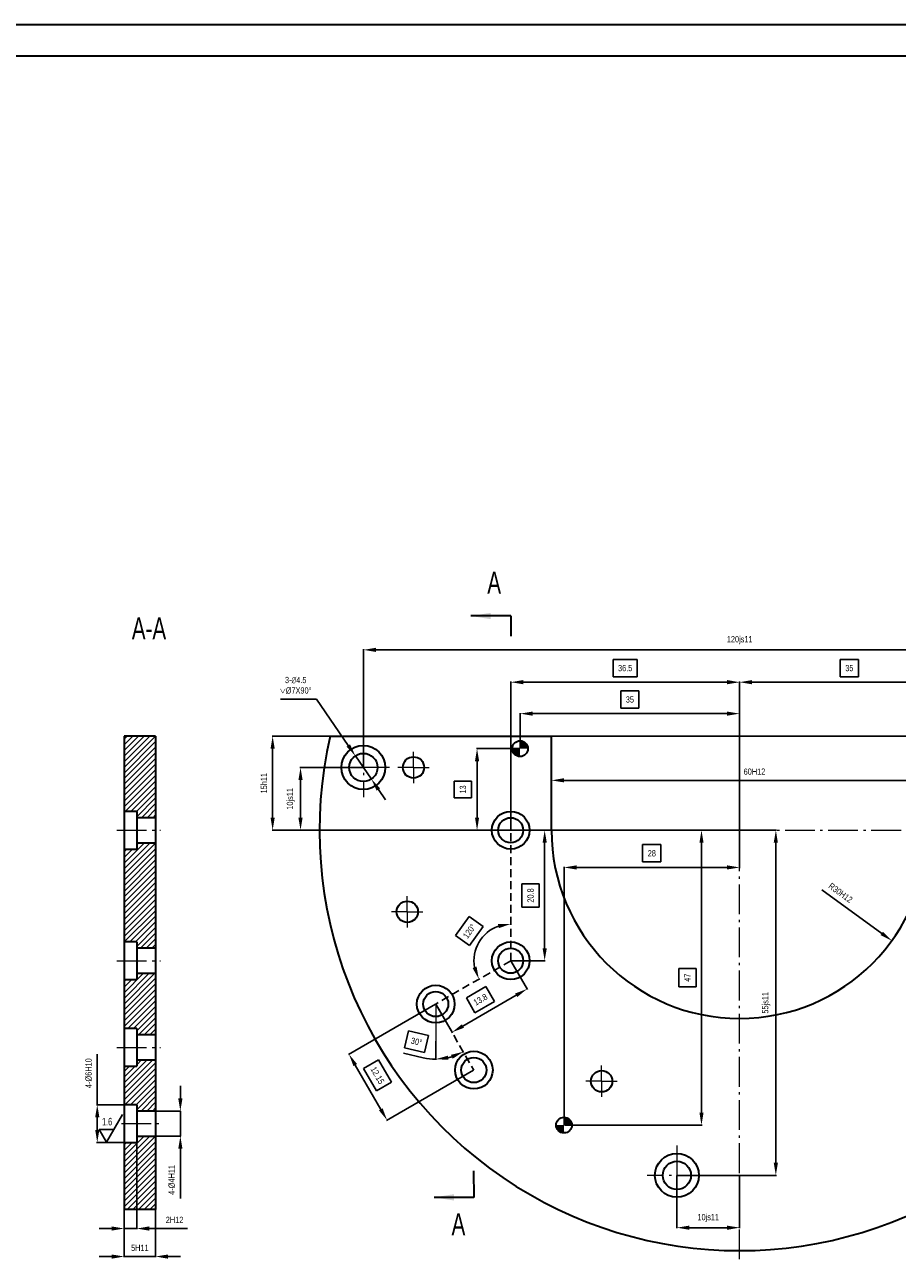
# Model space of a CAD drawing. Header units: millimetres. Extents: x -33921 to -29933, y -26486 to -26076.
# Tile 15 of 34: x -32759 to -32620, y -26276 to -26079. Entities that reach past the tile are written whole.
import ezdxf

# ---------------------------------------------------------------- set-up
doc = ezdxf.new("R2010")
doc.units = ezdxf.units.MM
doc.linetypes.add('GEN7A', pattern=[6.875, 4.75, -0.875, 0.375, -0.875])
doc.linetypes.add('HIDDEN', pattern=[1.905, 1.27, -0.635])
doc.layers.add('尺寸', color=7, linetype='Continuous')
doc.layers.add('尺寸线', color=5, linetype='Continuous', lineweight=15)
doc.styles.add('SLDTEXTSTYLE5', font='TXT', dxfattribs={"width": 0.7})
doc.dimstyles.new('1-1', dxfattribs={"dimtxt": 1, "dimasz": 2, "dimexe": 0.1, "dimexo": 0.05, "dimgap": 0.875, "dimtad": 1, "dimtoh": 1, "dimrnd": 1e-09, "dimzin": 12, "dimdsep": 46, "dimtxsty": 'SLDTEXTSTYLE5', "dimcen": 0.09, "dimclrd": 5, "dimclre": 5, "dimclrt": 5, "dimadec": 0, "dimazin": 3, "dimtfac": 1, "dimtmove": 0, "dimatfit": 3, "dimfxl": 1, "dimfrac": 2, "dimtolj": 1, "dimtzin": 12, "dimarcsym": 0})
doc.dimstyles.new('1-1 k', dxfattribs={"dimtxt": 1, "dimasz": 2, "dimexe": 0.1, "dimexo": 0.05, "dimgap": -0.875, "dimtad": 1, "dimrnd": 1e-09, "dimzin": 12, "dimdsep": 46, "dimtxsty": 'SLDTEXTSTYLE5', "dimcen": 0.09, "dimclrd": 5, "dimclre": 5, "dimclrt": 5, "dimadec": 0, "dimazin": 3, "dimtfac": 1, "dimtmove": 0, "dimatfit": 3, "dimfxl": 1, "dimfrac": 2, "dimtolj": 1, "dimtzin": 12, "dimarcsym": 0})
doc.dimstyles.new('1-1 v', dxfattribs={"dimtxt": 1, "dimasz": 2, "dimexe": 0.1, "dimexo": 0.05, "dimgap": 0.875, "dimtad": 1, "dimrnd": 1e-09, "dimzin": 12, "dimdsep": 46, "dimtxsty": 'SLDTEXTSTYLE5', "dimcen": 0.09, "dimclrd": 5, "dimclre": 5, "dimclrt": 5, "dimadec": 0, "dimazin": 3, "dimtfac": 1, "dimtmove": 0, "dimatfit": 3, "dimfxl": 1, "dimfrac": 2, "dimtolj": 1, "dimtzin": 12, "dimarcsym": 0})
pattern_1 = [(45, (-379.576, -579.204), (-0.449012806, 0.449012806), [])]

# ---------------------------------------------------------------- blocks, each defined once
blk = doc.blocks.new('*D540')
at = {"layer": 'Defpoints', "color": 0, "transparency": 16777216}
for p in [(-32743.53, -26267.63), (-32738.53, -26267.63), (-32738.53, -26275.15)]:
    blk.add_point(p, dxfattribs=at)
at = {"layer": '尺寸线', "color": 5, "lineweight": -2, "transparency": 16777216}
for p, q in [((-32743.53, -26267.68), (-32743.53, -26275.25)), ((-32738.53, -26267.68), (-32738.53, -26275.25)), ((-32745.53, -26275.15), (-32747.53, -26275.15)), ((-32743.53, -26275.15), (-32738.53, -26275.15)), ((-32736.53, -26275.15), (-32734.53, -26275.15))]:
    blk.add_line(p, q, dxfattribs=at)
at = {"layer": '尺寸线', "color": 5, "transparency": 16777216}
for points in [[(-32745.53, -26274.82), (-32745.53, -26275.49), (-32743.53, -26275.15)], [(-32736.53, -26274.82), (-32736.53, -26275.49), (-32738.53, -26275.15)]]:
    blk.add_solid(points, dxfattribs=at)
at = {"layer": '尺寸线', "color": 5, "transparency": 16777216, "insert": (-32741.03, -26273.78), "char_height": 1, "attachment_point": 5, "style": 'SLDTEXTSTYLE5'}
blk.add_mtext('\\A1;5H11', dxfattribs=at)
blk = doc.blocks.new('*D541')
at = {"layer": 'Defpoints', "color": 0, "transparency": 16777216}
for p in [(-32645.38, -26183.62), (-32681.88, -26207.21), (-32645.38, -26207.21)]:
    blk.add_point(p, dxfattribs=at)
at = {"layer": '尺寸线', "color": 5, "lineweight": -2, "transparency": 16777216}
for p, q in [((-32661.71, -26179.99), (-32665.56, -26179.99)), ((-32665.56, -26179.99), (-32665.56, -26182.74)), ((-32661.71, -26182.74), (-32661.71, -26179.99)), ((-32665.56, -26182.74), (-32661.71, -26182.74)), ((-32681.88, -26207.16), (-32681.88, -26183.52)), ((-32679.88, -26183.62), (-32647.38, -26183.62)), ((-32645.38, -26207.16), (-32645.38, -26183.52))]:
    blk.add_line(p, q, dxfattribs=at)
at = {"layer": '尺寸线', "color": 5, "transparency": 16777216}
for points in [[(-32679.88, -26183.28), (-32679.88, -26183.95), (-32681.88, -26183.62)], [(-32647.38, -26183.28), (-32647.38, -26183.95), (-32645.38, -26183.62)]]:
    blk.add_solid(points, dxfattribs=at)
at = {"layer": '尺寸线', "color": 5, "transparency": 16777216, "insert": (-32663.63, -26181.37), "char_height": 1, "attachment_point": 5, "style": 'SLDTEXTSTYLE5'}
blk.add_mtext('\\A1;36.5', dxfattribs=at)
blk = doc.blocks.new('*D542')
at = {"layer": 'Defpoints', "color": 0, "transparency": 16777216}
for p in [(-32681.88, -26207.21), (-32681.88, -26228.01), (-32676.47, -26228.01)]:
    blk.add_point(p, dxfattribs=at)
at = {"layer": '尺寸线', "color": 5, "lineweight": -2, "transparency": 16777216}
for p, q in [((-32681.83, -26207.21), (-32676.37, -26207.21)), ((-32676.47, -26209.21), (-32676.47, -26226.01)), ((-32677.34, -26215.74), (-32680.09, -26215.74)), ((-32680.09, -26215.74), (-32680.09, -26219.48)), ((-32677.34, -26219.48), (-32677.34, -26215.74)), ((-32680.09, -26219.48), (-32677.34, -26219.48)), ((-32681.83, -26228.01), (-32676.37, -26228.01))]:
    blk.add_line(p, q, dxfattribs=at)
at = {"layer": '尺寸线', "color": 5, "transparency": 16777216}
for points in [[(-32676.8, -26209.21), (-32676.13, -26209.21), (-32676.47, -26207.21)], [(-32676.8, -26226.01), (-32676.13, -26226.01), (-32676.47, -26228.01)]]:
    blk.add_solid(points, dxfattribs=at)
at = {"layer": '尺寸线', "color": 5, "transparency": 16777216, "insert": (-32678.72, -26217.61), "char_height": 1, "attachment_point": 5, "rotation": 90, "style": 'SLDTEXTSTYLE5'}
blk.add_mtext('\\A1;20.8', dxfattribs=at)
blk = doc.blocks.new('*D543')
at = {"layer": 'Defpoints', "color": 0, "transparency": 16777216}
for p in [(-32681.88, -26228.01), (-32679.28, -26232.51), (-32693.84, -26234.91)]:
    blk.add_point(p, dxfattribs=at)
at = {"layer": '尺寸线', "color": 5, "lineweight": -2, "transparency": 16777216}
for p, q in [((-32681.86, -26228.05), (-32679.23, -26232.6)), ((-32685.83, -26232.11), (-32688.96, -26233.92)), ((-32684.46, -26234.49), (-32685.83, -26232.11)), ((-32689.5, -26238.41), (-32681.02, -26233.51)), ((-32688.96, -26233.92), (-32687.59, -26236.3)), ((-32687.59, -26236.3), (-32684.46, -26234.49)), ((-32693.81, -26234.95), (-32691.19, -26239.5))]:
    blk.add_line(p, q, dxfattribs=at)
at = {"layer": '尺寸线', "color": 5, "transparency": 16777216}
for points in [[(-32681.18, -26233.23), (-32680.85, -26233.8), (-32679.28, -26232.51)], [(-32689.67, -26238.13), (-32689.34, -26238.7), (-32691.24, -26239.41)]]:
    blk.add_solid(points, dxfattribs=at)
at = {"layer": '尺寸线', "color": 5, "transparency": 16777216, "insert": (-32686.71, -26234.2), "char_height": 1, "attachment_point": 5, "rotation": 30, "style": 'SLDTEXTSTYLE5'}
blk.add_mtext('\\A1;13.8', dxfattribs=at)
blk = doc.blocks.new('*D544')
at = {"layer": 'Defpoints', "color": 0, "transparency": 16777216}
for p in [(-32681.88, -26207.21), (-32687.65, -26226.99), (-32681.88, -26228.01), (-32681.88, -26228.01), (-32693.84, -26234.91)]:
    blk.add_point(p, dxfattribs=at)
at = {"layer": '尺寸线', "color": 5, "lineweight": -2, "transparency": 16777216}
for p, q in [((-32688.5, -26220.97), (-32690.68, -26224)), ((-32686.27, -26222.57), (-32688.5, -26220.97)), ((-32688.44, -26225.6), (-32686.27, -26222.57)), ((-32690.68, -26224), (-32688.44, -26225.6))]:
    blk.add_line(p, q, dxfattribs=at)
blk.add_arc((-32681.88, -26228.01), 5.86, 109.6628, 190.3372, dxfattribs=at)
at = {"layer": '尺寸线', "color": 5, "transparency": 16777216}
for points in [[(-32683.91, -26222.17), (-32683.8, -26222.82), (-32681.88, -26222.15)], [(-32687.33, -26228.95), (-32687.96, -26229.18), (-32686.96, -26230.94)]]:
    blk.add_solid(points, dxfattribs=at)
at = {"layer": '尺寸线', "color": 5, "transparency": 16777216, "insert": (-32688.47, -26223.29), "char_height": 1, "attachment_point": 5, "rotation": 54.3489, "style": 'SLDTEXTSTYLE5'}
blk.add_mtext('\\A1;120°', dxfattribs=at)
blk = doc.blocks.new('*D545')
at = {"layer": 'Defpoints', "color": 0, "transparency": 16777216}
for p in [(-32693.84, -26234.91), (-32693.84, -26234.91), (-32693.84, -26240.79), (-32690.83, -26243.17), (-32687.76, -26245.43)]:
    blk.add_point(p, dxfattribs=at)
at = {"layer": '尺寸线', "color": 5, "lineweight": -2, "transparency": 16777216}
for p, q in [((-32698.19, -26239.2), (-32698.81, -26241.88)), ((-32695, -26239.94), (-32698.19, -26239.2)), ((-32695.63, -26242.62), (-32695, -26239.94)), ((-32698.81, -26241.88), (-32695.63, -26242.62)), ((-32693.84, -26240.84), (-32693.84, -26243.8)), ((-32695.82, -26243.47), (-32699, -26242.73))]:
    blk.add_line(p, q, dxfattribs=at)
for start, end in [(256.9301, 270), (283.0699, 286.9301)]:
    blk.add_arc((-32693.84, -26234.91), 8.79, start, end, dxfattribs=at)
at = {"layer": '尺寸线', "color": 5, "transparency": 16777216}
for points in [[(-32691.41, -26243.01), (-32691.14, -26243.62), (-32689.44, -26242.52)], [(-32691.81, -26243.8), (-32691.89, -26243.14), (-32693.84, -26243.7)]]:
    blk.add_solid(points, dxfattribs=at)
at = {"layer": '尺寸线', "color": 5, "transparency": 16777216, "insert": (-32696.91, -26240.91), "char_height": 1, "attachment_point": 5, "rotation": 346.9301, "style": 'SLDTEXTSTYLE5'}
blk.add_mtext('\\A1;30°', dxfattribs=at)
blk = doc.blocks.new('*D546')
at = {"layer": 'Defpoints', "color": 0, "transparency": 16777216}
for p in [(-32693.84, -26234.91), (-32687.76, -26245.43), (-32701.6, -26253.42)]:
    blk.add_point(p, dxfattribs=at)
at = {"layer": '尺寸线', "color": 5, "lineweight": -2, "transparency": 16777216}
for p, q in [((-32693.88, -26234.94), (-32707.76, -26242.95)), ((-32702.96, -26243.82), (-32705.34, -26245.2)), ((-32700.92, -26247.36), (-32702.96, -26243.82)), ((-32706.68, -26244.63), (-32702.6, -26251.69)), ((-32705.34, -26245.2), (-32703.3, -26248.73)), ((-32687.8, -26245.46), (-32701.69, -26253.47)), ((-32703.3, -26248.73), (-32700.92, -26247.36))]:
    blk.add_line(p, q, dxfattribs=at)
at = {"layer": '尺寸线', "color": 5, "transparency": 16777216}
for points in [[(-32706.39, -26244.47), (-32706.96, -26244.8), (-32707.68, -26242.9)], [(-32702.31, -26251.52), (-32702.89, -26251.86), (-32701.6, -26253.42)]]:
    blk.add_solid(points, dxfattribs=at)
at = {"layer": '尺寸线', "color": 5, "transparency": 16777216, "insert": (-32703.13, -26246.28), "char_height": 1, "attachment_point": 5, "rotation": 300, "style": 'SLDTEXTSTYLE5'}
blk.add_mtext('\\A1;12.15', dxfattribs=at)
blk = doc.blocks.new('*D547')
at = {"layer": 'Defpoints', "color": 0, "transparency": 16777216}
for p in [(-32610.38, -26183.62), (-32645.38, -26207.21), (-32610.38, -26207.21)]:
    blk.add_point(p, dxfattribs=at)
at = {"layer": '尺寸线', "color": 5, "lineweight": -2, "transparency": 16777216}
for p, q in [((-32626.43, -26179.99), (-32629.34, -26179.99)), ((-32629.34, -26179.99), (-32629.34, -26182.74)), ((-32626.43, -26182.74), (-32626.43, -26179.99)), ((-32629.34, -26182.74), (-32626.43, -26182.74)), ((-32645.38, -26207.16), (-32645.38, -26183.52)), ((-32643.38, -26183.62), (-32612.38, -26183.62)), ((-32610.38, -26207.16), (-32610.38, -26183.52))]:
    blk.add_line(p, q, dxfattribs=at)
at = {"layer": '尺寸线', "color": 5, "transparency": 16777216}
for points in [[(-32643.38, -26183.28), (-32643.38, -26183.95), (-32645.38, -26183.62)], [(-32612.38, -26183.28), (-32612.38, -26183.95), (-32610.38, -26183.62)]]:
    blk.add_solid(points, dxfattribs=at)
at = {"layer": '尺寸线', "color": 5, "transparency": 16777216, "insert": (-32627.88, -26181.37), "char_height": 1, "attachment_point": 5, "style": 'SLDTEXTSTYLE5'}
blk.add_mtext('\\A1;35', dxfattribs=at)
blk = doc.blocks.new('*D549')
at = {"layer": 'Defpoints', "color": 0, "transparency": 16777216}
for p in [(-32645.38, -26188.63), (-32680.38, -26194.21), (-32645.38, -26207.21)]:
    blk.add_point(p, dxfattribs=at)
at = {"layer": '尺寸线', "color": 5, "lineweight": -2, "transparency": 16777216}
for p, q in [((-32661.43, -26185), (-32664.34, -26185)), ((-32664.34, -26185), (-32664.34, -26187.75)), ((-32661.43, -26187.75), (-32661.43, -26185)), ((-32680.38, -26194.16), (-32680.38, -26188.53)), ((-32678.38, -26188.63), (-32647.38, -26188.63)), ((-32664.34, -26187.75), (-32661.43, -26187.75)), ((-32645.38, -26207.16), (-32645.38, -26188.53))]:
    blk.add_line(p, q, dxfattribs=at)
at = {"layer": '尺寸线', "color": 5, "transparency": 16777216}
for points in [[(-32678.38, -26188.3), (-32678.38, -26188.96), (-32680.38, -26188.63)], [(-32647.38, -26188.3), (-32647.38, -26188.96), (-32645.38, -26188.63)]]:
    blk.add_solid(points, dxfattribs=at)
at = {"layer": '尺寸线', "color": 5, "transparency": 16777216, "insert": (-32662.88, -26186.38), "char_height": 1, "attachment_point": 5, "style": 'SLDTEXTSTYLE5'}
blk.add_mtext('\\A1;35', dxfattribs=at)
blk = doc.blocks.new('*D550')
at = {"layer": 'Defpoints', "color": 0, "transparency": 16777216}
for p in [(-32680.38, -26194.21), (-32687.25, -26207.21), (-32645.38, -26207.21)]:
    blk.add_point(p, dxfattribs=at)
at = {"layer": '尺寸线', "color": 5, "lineweight": -2, "transparency": 16777216}
for p, q in [((-32680.43, -26194.21), (-32687.35, -26194.21)), ((-32687.25, -26196.21), (-32687.25, -26205.21)), ((-32688.13, -26199.37), (-32690.88, -26199.37)), ((-32690.88, -26199.37), (-32690.88, -26202.05)), ((-32688.13, -26202.05), (-32688.13, -26199.37)), ((-32690.88, -26202.05), (-32688.13, -26202.05)), ((-32645.43, -26207.21), (-32687.35, -26207.21))]:
    blk.add_line(p, q, dxfattribs=at)
at = {"layer": '尺寸线', "color": 5, "transparency": 16777216}
for points in [[(-32687.58, -26196.21), (-32686.92, -26196.21), (-32687.25, -26194.21)], [(-32687.58, -26205.21), (-32686.92, -26205.21), (-32687.25, -26207.21)]]:
    blk.add_solid(points, dxfattribs=at)
at = {"layer": '尺寸线', "color": 5, "transparency": 16777216, "insert": (-32689.5, -26200.71), "char_height": 1, "attachment_point": 5, "rotation": 90, "style": 'SLDTEXTSTYLE5'}
blk.add_mtext('\\A1;13', dxfattribs=at)
blk = doc.blocks.new('*D551')
at = {"layer": 'Defpoints', "color": 0, "transparency": 16777216}
for p in [(-32651.46, -26207.21), (-32645.38, -26207.21), (-32673.38, -26254.21)]:
    blk.add_point(p, dxfattribs=at)
at = {"layer": '尺寸线', "color": 5, "lineweight": -2, "transparency": 16777216}
for p, q in [((-32645.43, -26207.21), (-32651.56, -26207.21)), ((-32651.46, -26252.21), (-32651.46, -26209.21)), ((-32652.33, -26229.25), (-32655.08, -26229.25)), ((-32655.08, -26229.25), (-32655.08, -26232.17)), ((-32652.33, -26232.17), (-32652.33, -26229.25)), ((-32655.08, -26232.17), (-32652.33, -26232.17)), ((-32673.33, -26254.21), (-32651.36, -26254.21))]:
    blk.add_line(p, q, dxfattribs=at)
at = {"layer": '尺寸线', "color": 5, "transparency": 16777216}
for points in [[(-32651.79, -26209.21), (-32651.13, -26209.21), (-32651.46, -26207.21)], [(-32651.79, -26252.21), (-32651.13, -26252.21), (-32651.46, -26254.21)]]:
    blk.add_solid(points, dxfattribs=at)
at = {"layer": '尺寸线', "color": 5, "transparency": 16777216, "insert": (-32653.71, -26230.71), "char_height": 1, "attachment_point": 5, "rotation": 90, "style": 'SLDTEXTSTYLE5'}
blk.add_mtext('\\A1;47', dxfattribs=at)
blk = doc.blocks.new('*D552')
at = {"layer": 'Defpoints', "color": 0, "transparency": 16777216}
for p in [(-32645.38, -26207.21), (-32645.38, -26213.14), (-32673.38, -26254.21)]:
    blk.add_point(p, dxfattribs=at)
at = {"layer": '尺寸线', "color": 5, "lineweight": -2, "transparency": 16777216}
for p, q in [((-32645.38, -26207.26), (-32645.38, -26213.24)), ((-32657.93, -26209.51), (-32660.84, -26209.51)), ((-32660.84, -26209.51), (-32660.84, -26212.26)), ((-32657.93, -26212.26), (-32657.93, -26209.51)), ((-32660.84, -26212.26), (-32657.93, -26212.26)), ((-32673.38, -26254.16), (-32673.38, -26213.04)), ((-32671.38, -26213.14), (-32647.38, -26213.14))]:
    blk.add_line(p, q, dxfattribs=at)
at = {"layer": '尺寸线', "color": 5, "transparency": 16777216}
for points in [[(-32671.38, -26212.81), (-32671.38, -26213.47), (-32673.38, -26213.14)], [(-32647.38, -26212.81), (-32647.38, -26213.47), (-32645.38, -26213.14)]]:
    blk.add_solid(points, dxfattribs=at)
at = {"layer": '尺寸线', "color": 5, "transparency": 16777216, "insert": (-32659.38, -26210.89), "char_height": 1, "attachment_point": 5, "style": 'SLDTEXTSTYLE5'}
blk.add_mtext('\\A1;28', dxfattribs=at)
blk = doc.blocks.new('*D554')
at = {"layer": 'Defpoints', "color": 0, "transparency": 16777216}
for p in [(-32705.38, -26197.21), (-32715.4, -26207.21), (-32687.35, -26207.21)]:
    blk.add_point(p, dxfattribs=at)
at = {"layer": '尺寸线', "color": 5, "lineweight": -2, "transparency": 16777216}
for p, q in [((-32705.43, -26197.21), (-32715.5, -26197.21)), ((-32715.4, -26199.21), (-32715.4, -26205.21)), ((-32687.4, -26207.21), (-32715.5, -26207.21))]:
    blk.add_line(p, q, dxfattribs=at)
at = {"layer": '尺寸线', "color": 5, "transparency": 16777216}
for points in [[(-32715.74, -26199.21), (-32715.07, -26199.21), (-32715.4, -26197.21)], [(-32715.74, -26205.21), (-32715.07, -26205.21), (-32715.4, -26207.21)]]:
    blk.add_solid(points, dxfattribs=at)
at = {"layer": '尺寸线', "color": 5, "transparency": 16777216, "insert": (-32716.94, -26202.21), "char_height": 1, "attachment_point": 5, "rotation": 90, "style": 'SLDTEXTSTYLE5'}
blk.add_mtext('\\A1;10js11', dxfattribs=at)
blk = doc.blocks.new('*D555')
at = {"layer": 'Defpoints', "color": 0, "transparency": 16777216}
for p in [(-32645.38, -26207.21), (-32621.1, -26224.82)]:
    blk.add_point(p, dxfattribs=at)
at = {"layer": '尺寸线', "color": 5, "lineweight": -2, "transparency": 16777216}
blk.add_line((-32632.26, -26216.73), (-32622.72, -26223.65), dxfattribs=at)
at = {"layer": '尺寸线', "color": 5, "transparency": 16777216}
blk.add_solid([(-32622.52, -26223.38), (-32622.91, -26223.92), (-32621.1, -26224.82)], dxfattribs=at)
at = {"layer": '尺寸线', "color": 5, "transparency": 16777216, "insert": (-32629.28, -26217.19), "char_height": 1, "attachment_point": 5, "rotation": 324.0502, "style": 'SLDTEXTSTYLE5'}
blk.add_mtext('\\A1;R30H12', dxfattribs=at)
blk = doc.blocks.new('*D556')
at = {"layer": 'Defpoints', "color": 0, "transparency": 16777216}
for p in [(-32719.85, -26192.21), (-32615.38, -26192.21), (-32701.35, -26207.21)]:
    blk.add_point(p, dxfattribs=at)
at = {"layer": '尺寸线', "color": 5, "lineweight": -2, "transparency": 16777216}
for p, q in [((-32615.43, -26192.21), (-32719.95, -26192.21)), ((-32719.85, -26205.21), (-32719.85, -26194.21)), ((-32701.4, -26207.21), (-32719.95, -26207.21))]:
    blk.add_line(p, q, dxfattribs=at)
at = {"layer": '尺寸线', "color": 5, "transparency": 16777216}
for points in [[(-32720.18, -26194.21), (-32719.52, -26194.21), (-32719.85, -26192.21)], [(-32720.18, -26205.21), (-32719.52, -26205.21), (-32719.85, -26207.21)]]:
    blk.add_solid(points, dxfattribs=at)
at = {"layer": '尺寸线', "color": 5, "transparency": 16777216, "insert": (-32721.23, -26199.71), "char_height": 1, "attachment_point": 5, "rotation": 90, "style": 'SLDTEXTSTYLE5'}
blk.add_mtext('\\A1;15h11', dxfattribs=at)
blk = doc.blocks.new('*D557')
at = {"layer": 'Defpoints', "color": 0, "transparency": 16777216}
for p in [(-32585.38, -26178.46), (-32705.36, -26197.21), (-32585.38, -26197.21)]:
    blk.add_point(p, dxfattribs=at)
at = {"layer": '尺寸线', "color": 5, "lineweight": -2, "transparency": 16777216}
for p, q in [((-32705.36, -26197.16), (-32705.36, -26178.36)), ((-32703.36, -26178.46), (-32587.38, -26178.46)), ((-32585.38, -26197.16), (-32585.38, -26178.36))]:
    blk.add_line(p, q, dxfattribs=at)
at = {"layer": '尺寸线', "color": 5, "transparency": 16777216}
for points in [[(-32703.36, -26178.13), (-32703.36, -26178.8), (-32705.36, -26178.46)], [(-32587.38, -26178.13), (-32587.38, -26178.8), (-32585.38, -26178.46)]]:
    blk.add_solid(points, dxfattribs=at)
at = {"layer": '尺寸线', "color": 5, "transparency": 16777216, "insert": (-32645.37, -26176.92), "char_height": 1, "attachment_point": 5, "style": 'SLDTEXTSTYLE5'}
blk.add_mtext('\\A1;120js11', dxfattribs=at)
blk = doc.blocks.new('*D558')
at = {"layer": 'Defpoints', "color": 0, "transparency": 16777216}
for p in [(-32655.38, -26262.21), (-32645.38, -26262.21), (-32645.38, -26270.55)]:
    blk.add_point(p, dxfattribs=at)
at = {"layer": '尺寸线', "color": 5, "lineweight": -2, "transparency": 16777216}
for p, q in [((-32655.38, -26262.26), (-32655.38, -26270.65)), ((-32645.38, -26262.26), (-32645.38, -26270.65)), ((-32653.38, -26270.55), (-32647.38, -26270.55))]:
    blk.add_line(p, q, dxfattribs=at)
at = {"layer": '尺寸线', "color": 5, "transparency": 16777216}
for points in [[(-32653.38, -26270.22), (-32653.38, -26270.89), (-32655.38, -26270.55)], [(-32647.38, -26270.22), (-32647.38, -26270.89), (-32645.38, -26270.55)]]:
    blk.add_solid(points, dxfattribs=at)
at = {"layer": '尺寸线', "color": 5, "transparency": 16777216, "insert": (-32650.38, -26269.01), "char_height": 1, "attachment_point": 5, "style": 'SLDTEXTSTYLE5'}
blk.add_mtext('\\A1;10js11', dxfattribs=at)
blk = doc.blocks.new('*D559')
at = {"layer": 'Defpoints', "color": 0, "transparency": 16777216}
for p in [(-32645.38, -26207.21), (-32655.38, -26262.21), (-32639.6, -26262.21)]:
    blk.add_point(p, dxfattribs=at)
at = {"layer": '尺寸线', "color": 5, "lineweight": -2, "transparency": 16777216}
for p, q in [((-32645.33, -26207.21), (-32639.5, -26207.21)), ((-32639.6, -26209.21), (-32639.6, -26260.21)), ((-32655.33, -26262.21), (-32639.5, -26262.21))]:
    blk.add_line(p, q, dxfattribs=at)
at = {"layer": '尺寸线', "color": 5, "transparency": 16777216}
for points in [[(-32639.94, -26209.21), (-32639.27, -26209.21), (-32639.6, -26207.21)], [(-32639.94, -26260.21), (-32639.27, -26260.21), (-32639.6, -26262.21)]]:
    blk.add_solid(points, dxfattribs=at)
at = {"layer": '尺寸线', "color": 5, "transparency": 16777216, "insert": (-32641.14, -26234.71), "char_height": 1, "attachment_point": 5, "rotation": 90, "style": 'SLDTEXTSTYLE5'}
blk.add_mtext('\\A1;55js11', dxfattribs=at)
blk = doc.blocks.new('*D560')
at = {"layer": 'Defpoints', "color": 0, "transparency": 16777216}
for p in [(-32743.53, -26256.96), (-32741.53, -26256.96), (-32741.53, -26270.69)]:
    blk.add_point(p, dxfattribs=at)
at = {"layer": '尺寸线', "color": 5, "lineweight": -2, "transparency": 16777216}
for p, q in [((-32743.53, -26257.01), (-32743.53, -26270.79)), ((-32741.53, -26257.01), (-32741.53, -26270.79)), ((-32745.53, -26270.69), (-32747.53, -26270.69)), ((-32743.53, -26270.69), (-32741.53, -26270.69)), ((-32739.53, -26270.69), (-32733.45, -26270.69))]:
    blk.add_line(p, q, dxfattribs=at)
at = {"layer": '尺寸线', "color": 5, "transparency": 16777216}
for points in [[(-32745.53, -26270.35), (-32745.53, -26271.02), (-32743.53, -26270.69)], [(-32739.53, -26270.35), (-32739.53, -26271.02), (-32741.53, -26270.69)]]:
    blk.add_solid(points, dxfattribs=at)
at = {"layer": '尺寸线', "color": 5, "transparency": 16777216, "insert": (-32735.49, -26269.31), "char_height": 1, "attachment_point": 5, "style": 'SLDTEXTSTYLE5'}
blk.add_mtext('\\A1;2H12', dxfattribs=at)
blk = doc.blocks.new('SW_DOWELSYMBOL_6')
at = {"linetype": 'Continuous', "lineweight": 18}
h = blk.add_hatch(color=0, dxfattribs=at)
edge = h.paths.add_edge_path(flags=0)
edge.add_arc((0, 0), 1.25, 180, 270)
edge.add_line((0, -1.25), (0, 0))
edge.add_line((0, 0), (-1.25, 0))
h = blk.add_hatch(color=0, dxfattribs=at)
edge = h.paths.add_edge_path(flags=0)
edge.add_arc((0, 0), 1.25, 0, 90)
edge.add_line((0, 1.25), (0, 0))
edge.add_line((0, 0), (1.25, 0))
at = {"layer": '尺寸', "color": 0}
blk.add_circle((0, 0), 1.25, dxfattribs=at)
blk = doc.blocks.new('*D565')
at = {"layer": 'Defpoints', "color": 0, "transparency": 16777216}
for p in [(-32747.82, -26250.96), (-32741.53, -26250.96), (-32741.53, -26256.96)]:
    blk.add_point(p, dxfattribs=at)
at = {"layer": '尺寸线', "color": 5, "lineweight": -2, "transparency": 16777216}
for p, q in [((-32747.82, -26250.96), (-32747.82, -26242.89)), ((-32741.58, -26250.96), (-32747.92, -26250.96)), ((-32747.82, -26254.96), (-32747.82, -26252.96)), ((-32741.58, -26256.96), (-32747.92, -26256.96))]:
    blk.add_line(p, q, dxfattribs=at)
at = {"layer": '尺寸线', "color": 5, "transparency": 16777216}
for points in [[(-32748.15, -26252.96), (-32747.48, -26252.96), (-32747.82, -26250.96)], [(-32748.15, -26254.96), (-32747.48, -26254.96), (-32747.82, -26256.96)]]:
    blk.add_solid(points, dxfattribs=at)
at = {"layer": '尺寸线', "color": 5, "transparency": 16777216, "insert": (-32749.19, -26245.93), "char_height": 1, "attachment_point": 5, "rotation": 90, "style": 'SLDTEXTSTYLE5'}
blk.add_mtext('\\A1;4-%%C6H10', dxfattribs=at)
blk = doc.blocks.new('*D566')
at = {"layer": 'Defpoints', "color": 0, "transparency": 16777216}
for p in [(-32738.53, -26251.96), (-32738.53, -26255.96), (-32734.57, -26255.96)]:
    blk.add_point(p, dxfattribs=at)
at = {"layer": '尺寸线', "color": 5, "lineweight": -2, "transparency": 16777216}
for p, q in [((-32734.57, -26249.96), (-32734.57, -26247.96)), ((-32738.48, -26251.96), (-32734.47, -26251.96)), ((-32734.57, -26251.96), (-32734.57, -26255.96)), ((-32738.48, -26255.96), (-32734.47, -26255.96)), ((-32734.57, -26257.96), (-32734.57, -26265.91))]:
    blk.add_line(p, q, dxfattribs=at)
at = {"layer": '尺寸线', "color": 5, "transparency": 16777216}
for points in [[(-32734.9, -26249.96), (-32734.23, -26249.96), (-32734.57, -26251.96)], [(-32734.9, -26257.96), (-32734.23, -26257.96), (-32734.57, -26255.96)]]:
    blk.add_solid(points, dxfattribs=at)
at = {"layer": '尺寸线', "color": 5, "transparency": 16777216, "insert": (-32735.94, -26262.94), "char_height": 1, "attachment_point": 5, "rotation": 90, "style": 'SLDTEXTSTYLE5'}
blk.add_mtext('\\A1;4-%%C4H11', dxfattribs=at)
blk = doc.blocks.new('*D567')
at = {"layer": 'Defpoints', "color": 0, "transparency": 16777216}
for p in [(-32706.66, -26195.35), (-32704.11, -26199.07)]:
    blk.add_point(p, dxfattribs=at)
at = {"layer": '尺寸线', "color": 5, "lineweight": -2, "transparency": 16777216}
for p, q in [((-32718.62, -26186.33), (-32712.84, -26186.33)), ((-32712.84, -26186.33), (-32707.79, -26193.7)), ((-32704.11, -26199.07), (-32706.66, -26195.35)), ((-32702.98, -26200.72), (-32701.85, -26202.37))]:
    blk.add_line(p, q, dxfattribs=at)
at = {"layer": '尺寸线', "color": 5, "transparency": 16777216}
for points in [[(-32707.51, -26193.52), (-32708.06, -26193.89), (-32706.66, -26195.35)], [(-32702.71, -26200.53), (-32703.26, -26200.9), (-32704.11, -26199.07)]]:
    blk.add_solid(points, dxfattribs=at)
at = {"layer": '尺寸线', "color": 5, "transparency": 16777216, "insert": (-32716.17, -26184.12), "char_height": 1, "attachment_point": 5, "style": 'SLDTEXTSTYLE5'}
blk.add_mtext('\\A1;3-∅4.5\\P{\\Fgdt|c0;\\C256;w\\Fgdt|c134;%%C7X90°}', dxfattribs=at)
blk = doc.blocks.new('*D568')
at = {"layer": 'Defpoints', "color": 0, "transparency": 16777216}
for p in [(-32615.38, -26199.26), (-32675.38, -26207.21), (-32615.38, -26207.21)]:
    blk.add_point(p, dxfattribs=at)
at = {"layer": '尺寸线', "color": 5, "lineweight": -2, "transparency": 16777216}
for p, q in [((-32675.38, -26207.16), (-32675.38, -26199.16)), ((-32615.38, -26207.16), (-32615.38, -26199.16)), ((-32673.38, -26199.26), (-32617.38, -26199.26))]:
    blk.add_line(p, q, dxfattribs=at)
at = {"layer": '尺寸线', "color": 5, "transparency": 16777216}
for points in [[(-32673.38, -26198.92), (-32673.38, -26199.59), (-32675.38, -26199.26)], [(-32617.38, -26198.92), (-32617.38, -26199.59), (-32615.38, -26199.26)]]:
    blk.add_solid(points, dxfattribs=at)
at = {"layer": '尺寸线', "color": 5, "transparency": 16777216, "insert": (-32643.01, -26197.88), "char_height": 1, "attachment_point": 5, "style": 'SLDTEXTSTYLE5'}
blk.add_mtext('\\A1;60H12', dxfattribs=at)

msp = doc.modelspace()

# ---------------------------------------------------------------- hatches: boundary and pattern name
at = {"layer": '尺寸', "linetype": 'Continuous', "lineweight": 18}
h = msp.add_hatch(dxfattribs=at)
h.set_pattern_fill('ANSI31', color=5, scale=0.2, style=0)
h.set_pattern_definition(pattern_1)
h.paths.add_polyline_path([(-32738.532, -26205.2103), (-32738.532, -26192.2103), (-32743.532, -26192.2103), (-32743.532, -26204.2103), (-32741.532, -26204.2103), (-32741.532, -26205.2103)], flags=0)
h = msp.add_hatch(dxfattribs=at)
h.set_pattern_fill('ANSI31', color=5, scale=0.2, style=0)
h.set_pattern_definition(pattern_1)
h.paths.add_polyline_path([(-32743.532, -26225.0103), (-32741.532, -26225.0103), (-32741.532, -26226.0103), (-32738.532, -26226.0103), (-32738.532, -26209.2103), (-32741.532, -26209.2103), (-32741.532, -26210.2103), (-32743.532, -26210.2103)], flags=0)
h = msp.add_hatch(dxfattribs=at)
h.set_pattern_fill('ANSI31', color=5, scale=0.2, style=0)
h.set_pattern_definition(pattern_1)
h.paths.add_polyline_path([(-32743.532, -26238.8103), (-32741.532, -26238.8103), (-32741.532, -26239.8103), (-32738.532, -26239.8103), (-32738.532, -26230.0103), (-32741.532, -26230.0103), (-32741.532, -26231.0103), (-32743.532, -26231.0103)], flags=0)
h = msp.add_hatch(dxfattribs=at)
h.set_pattern_fill('ANSI31', color=5, scale=0.2, style=0)
h.set_pattern_definition(pattern_1)
h.paths.add_polyline_path([(-32743.532, -26250.9603), (-32741.532, -26250.9603), (-32741.532, -26251.9603), (-32738.532, -26251.9603), (-32738.532, -26243.8103), (-32741.532, -26243.8103), (-32741.532, -26244.8103), (-32743.532, -26244.8103)], flags=0)
h = msp.add_hatch(dxfattribs=at)
h.set_pattern_fill('ANSI31', color=5, scale=0.2, style=0)
h.set_pattern_definition(pattern_1)
h.paths.add_polyline_path([(-32743.532, -26267.6348), (-32738.532, -26267.6348), (-32738.532, -26255.9603), (-32741.532, -26255.9603), (-32741.532, -26256.9603), (-32743.532, -26256.9603)], flags=0)

# ---------------------------------------------------------------- linework, layer by layer
at = {"color": 0, "lineweight": 35}
msp.add_line((-32681.8848, -26173.0663), (-32688.2348, -26173.0663), dxfattribs=at)
at = {"color": 7, "linetype": 'Continuous', "lineweight": 35}
for p, q in [((-32743.532, -26192.2103), (-32743.532, -26204.2103)), ((-32738.532, -26192.2103), (-32743.532, -26192.2103)), ((-32738.532, -26192.2103), (-32738.532, -26205.2103)), ((-32710.6841, -26192.2103), (-32675.3848, -26192.2103)), ((-32675.3848, -26207.2103), (-32675.3848, -26192.2103)), ((-32741.532, -26204.2103), (-32743.532, -26204.2103)), ((-32743.532, -26204.2103), (-32743.532, -26210.2103)), ((-32741.532, -26204.2103), (-32741.532, -26205.2103)), ((-32738.532, -26205.2103), (-32741.532, -26205.2103)), ((-32741.532, -26205.2103), (-32741.532, -26209.2103)), ((-32738.532, -26205.2103), (-32738.532, -26209.2103)), ((-32743.532, -26210.2103), (-32743.532, -26225.0103)), ((-32743.532, -26210.2103), (-32741.532, -26210.2103)), ((-32741.532, -26209.2103), (-32738.532, -26209.2103)), ((-32741.532, -26209.2103), (-32741.532, -26210.2103)), ((-32738.532, -26209.2103), (-32738.532, -26226.0103)), ((-32741.532, -26225.0103), (-32743.532, -26225.0103)), ((-32743.532, -26225.0103), (-32743.532, -26231.0103)), ((-32741.532, -26225.0103), (-32741.532, -26226.0103)), ((-32738.532, -26226.0103), (-32741.532, -26226.0103)), ((-32741.532, -26226.0103), (-32741.532, -26230.0103)), ((-32738.532, -26226.0103), (-32738.532, -26230.0103)), ((-32741.532, -26230.0103), (-32738.532, -26230.0103)), ((-32741.532, -26230.0103), (-32741.532, -26231.0103)), ((-32738.532, -26230.0103), (-32738.532, -26239.8103)), ((-32743.532, -26231.0103), (-32741.532, -26231.0103)), ((-32743.532, -26231.0103), (-32743.532, -26238.8103)), ((-32743.532, -26238.8103), (-32743.532, -26244.8103)), ((-32741.532, -26238.8103), (-32743.532, -26238.8103)), ((-32741.532, -26238.8103), (-32741.532, -26239.8103)), ((-32741.532, -26239.8103), (-32741.532, -26243.8103)), ((-32738.532, -26239.8103), (-32741.532, -26239.8103)), ((-32738.532, -26239.8103), (-32738.532, -26243.8103)), ((-32741.532, -26243.8103), (-32738.532, -26243.8103)), ((-32741.532, -26243.8103), (-32741.532, -26244.8103)), ((-32738.532, -26243.8103), (-32738.532, -26251.9603)), ((-32743.532, -26244.8103), (-32743.532, -26250.9603)), ((-32743.532, -26244.8103), (-32741.532, -26244.8103)), ((-32741.532, -26250.9603), (-32743.532, -26250.9603)), ((-32743.532, -26250.9603), (-32743.532, -26256.9603)), ((-32741.532, -26250.9603), (-32741.532, -26251.9603)), ((-32738.532, -26251.9603), (-32741.532, -26251.9603)), ((-32741.532, -26251.9603), (-32741.532, -26255.9603)), ((-32738.532, -26251.9603), (-32738.532, -26255.9603)), ((-32741.532, -26255.9603), (-32738.532, -26255.9603)), ((-32741.532, -26255.9603), (-32741.532, -26256.9603)), ((-32738.532, -26255.9603), (-32738.532, -26267.6348)), ((-32743.532, -26256.9603), (-32743.532, -26267.6348)), ((-32743.532, -26256.9603), (-32741.532, -26256.9603)), ((-32738.532, -26267.6348), (-32743.532, -26267.6348))]:
    msp.add_line(p, q, dxfattribs=at)
at = {"color": 7, "linetype": 'HIDDEN'}
for p, q in [((-32681.8848, -26228.0103), (-32681.8848, -26207.2103)), ((-32681.8848, -26228.0103), (-32693.8359, -26234.9103)), ((-32693.8359, -26234.9103), (-32687.7609, -26245.4325))]:
    msp.add_line(p, q, dxfattribs=at)
at = {"color": 7, "linetype": 'ByBlock', "lineweight": 35}
for p, q in [((-32687.7989, -26261.5021), (-32687.7609, -26265.7179)), ((-32687.7609, -26265.7179), (-32694.1109, -26265.7179))]:
    msp.add_line(p, q, dxfattribs=at)
at = {"lineweight": 30}
for points in [[(-32969.3818, -26375.8444), (-32549.3818, -26375.8444), (-32549.3818, -26078.8444), (-32969.3818, -26078.8444)], [(-32944.3818, -26370.8444), (-32554.3818, -26370.8444), (-32554.3818, -26083.8444), (-32944.3818, -26083.8444)]]:
    msp.add_lwpolyline(points, close=True, dxfattribs=at)
msp.add_lwpolyline([(-32743.8011, -26252.5037), (-32746.3414, -26256.9037), (-32747.4961, -26254.9037), (-32745.1867, -26254.9037)])
at = {"color": 7, "linetype": 'Continuous', "lineweight": 35}
for centre, radius in [((-32680.3848, -26194.2103), 1.25), ((-32705.3848, -26197.2103), 3.5), ((-32705.3848, -26197.2103), 2.25), ((-32697.3848, -26197.2103), 1.7), ((-32681.8848, -26207.2103), 3), ((-32681.8848, -26207.2103), 2), ((-32698.3848, -26220.2103), 1.7), ((-32681.8848, -26228.0103), 3), ((-32681.8848, -26228.0103), 2), ((-32693.8359, -26234.9103), 3), ((-32693.8359, -26234.9103), 2), ((-32687.7609, -26245.4325), 3), ((-32687.7609, -26245.4325), 2), ((-32667.3848, -26247.2103), 1.7), ((-32673.3848, -26254.2103), 1.25), ((-32655.3848, -26262.2103), 3.5), ((-32655.3848, -26262.2103), 2.25)]:
    msp.add_circle(centre, radius, dxfattribs=at)
at = {"color": 7, "linetype": 'Continuous'}
for centre in [(-32681.8848, -26207.2103), (-32681.8848, -26228.0103), (-32693.8359, -26234.9103), (-32687.7609, -26245.4325)]:
    msp.add_circle(centre, 2, dxfattribs=at)
at = {"color": 7, "linetype": 'Continuous', "lineweight": 35}
for radius, start, end in [(67, 167.062938, 12.937062), (30, 180, 0)]:
    msp.add_arc((-32645.3848, -26207.2103), radius, start, end, dxfattribs=at)
at = {"color": 7, "linetype": 'Continuous', "lineweight": 18}
for points in [[(-32688.2348, -26173.0663), (-32685.0598, -26173.5743), (-32685.0598, -26172.5583)], [(-32694.1109, -26265.7179), (-32690.9359, -26266.2259), (-32690.9359, -26265.2099)]]:
    msp.add_solid(points, dxfattribs=at)
at = {"layer": '尺寸线', "color": 0, "lineweight": 35}
msp.add_line((-32681.8848, -26173.0663), (-32681.8848, -26176.2929), dxfattribs=at)
at = {"layer": '尺寸线', "color": 1, "linetype": 'GEN7A'}
for p, q in [((-32645.3848, -26275.5885), (-32645.3848, -26186.3045)), ((-32705.3551, -26192.4603), (-32705.3551, -26201.9603)), ((-32697.3848, -26197.2103), (-32697.3848, -26194.7103)), ((-32701.2112, -26197.2103), (-32710.1051, -26197.2103)), ((-32697.3848, -26197.2103), (-32699.8848, -26197.2103)), ((-32697.3848, -26197.2103), (-32697.3848, -26199.7103)), ((-32697.3848, -26197.2103), (-32694.8848, -26197.2103)), ((-32744.6982, -26207.2103), (-32737.7429, -26207.2103)), ((-32713.7629, -26207.2103), (-32577.0066, -26207.2103)), ((-32698.3848, -26220.2103), (-32698.3848, -26217.7103)), ((-32698.3848, -26220.2103), (-32700.8848, -26220.2103)), ((-32698.3848, -26220.2103), (-32698.3848, -26222.7103)), ((-32698.3848, -26220.2103), (-32695.8848, -26220.2103)), ((-32744.6982, -26228.0103), (-32737.7429, -26228.0103)), ((-32744.6982, -26241.8103), (-32737.7429, -26241.8103)), ((-32667.3848, -26247.2103), (-32667.3848, -26244.7103)), ((-32667.3848, -26247.2103), (-32669.8848, -26247.2103)), ((-32667.3848, -26247.2103), (-32667.3848, -26249.7103)), ((-32667.3848, -26247.2103), (-32664.8848, -26247.2103)), ((-32743.9735, -26253.9603), (-32737.7429, -26253.9603)), ((-32655.3848, -26257.4603), (-32655.3848, -26266.9603)), ((-32650.6348, -26262.2103), (-32660.1348, -26262.2103))]:
    msp.add_line(p, q, dxfattribs=at)
at = {"layer": '尺寸线'}
msp.add_line((-32693.8359, -26234.9103), (-32693.8359, -26240.7931), dxfattribs=at)

# ---------------------------------------------------------------- block references
at = {"layer": '尺寸'}
for p in [(-32680.3848, -26194.2103), (-32673.3848, -26254.2103)]:
    msp.add_blockref('SW_DOWELSYMBOL_6', p, dxfattribs=at)

# ---------------------------------------------------------------- texts
at = {"color": 7, "linetype": 'Continuous', "attachment_point": 1, "style": 'SLDTEXTSTYLE5'}
for s, insert, char_height in [('A', (-32685.6137, -26165.986), 3.5), ('1.6', (-32747.0572, -26253.0452), 1.2), ('A', (-32691.312, -26268.2516), 3.5)]:
    msp.add_mtext(s, dxfattribs=dict(at, insert=insert, char_height=char_height))
at = {"layer": '尺寸', "insert": (-32739.5686, -26173.2812), "char_height": 3.5, "attachment_point": 2, "style": 'SLDTEXTSTYLE5'}
msp.add_mtext('A-A', dxfattribs=at)

# ---------------------------------------------------------------- dimensions: what is measured, and where the dimension line sits
at = {"layer": '尺寸线'}
for base, p1, p2, text, picture, middle in [((-32585.3848, -26178.4632), (-32705.3551, -26197.2103), (-32585.3848, -26197.2103), '120js11', '*D557', (-32645.3699, -26176.9215)), ((-32645.3848, -26270.5527), (-32655.3848, -26262.2103), (-32645.3848, -26262.2103), '<>js11', '*D558', (-32650.3848, -26269.011))]:
    dim = msp.add_linear_dim(base=base, p1=p1, p2=p2, text=text, dimstyle='1-1 v', dxfattribs=at)
    dim.commit()
    dim.dimension.update_dxf_attribs({"geometry": picture, "text_midpoint": middle})
for base, p1, p2, picture, middle in [((-32645.3848, -26183.6181), (-32681.8848, -26207.2103), (-32645.3848, -26207.2103), '*D541', (-32663.6348, -26181.3681)), ((-32610.3848, -26183.6181), (-32645.3848, -26207.2103), (-32610.3848, -26207.2103), '*D547', (-32627.8848, -26181.3681)), ((-32645.3848, -26188.6291), (-32680.3848, -26194.2103), (-32645.3848, -26207.2103), '*D549', (-32662.8848, -26186.3791)), ((-32645.3848, -26213.14), (-32673.3848, -26254.2103), (-32645.3848, -26207.2103), '*D552', (-32659.3848, -26210.89))]:
    dim = msp.add_linear_dim(base=base, p1=p1, p2=p2, dimstyle='1-1 k', dxfattribs=at)
    dim.commit()
    dim.dimension.update_dxf_attribs({"geometry": picture, "text_midpoint": middle})
dim = msp.add_diameter_dim_2p(p1=(-32704.113, -26199.0664), p2=(-32706.6565, -26195.3542), text='3-<>\\P{\\Fgdt|c0;\\C256;w\\Fgdt|c134;%%C7X90°}', dimstyle='1-1', dxfattribs=at)
dim.commit()
dim.dimension.update_dxf_attribs({"geometry": '*D567', "text_midpoint": (-32716.165, -26186.3296), "dimtype": 163})
for base, p1, p2, text, picture, middle in [((-32719.8505, -26192.2103), (-32701.3524, -26207.2103), (-32615.3848, -26192.2103), '<>h11', '*D556', (-32719.8505, -26199.7103)), ((-32715.403, -26207.2103), (-32705.3848, -26197.2103), (-32687.3515, -26207.2103), '<>js11', '*D554', (-32715.403, -26202.2103)), ((-32734.567, -26255.9603), (-32738.532, -26251.9603), (-32738.532, -26255.9603), '4-%%C<>H11', '*D566', (-32734.567, -26262.9353))]:
    dim = msp.add_linear_dim(base=base, p1=p1, p2=p2, angle=90, text=text, dimstyle='1-1 v', dxfattribs=at)
    dim.commit()
    dim.dimension.update_dxf_attribs({"geometry": picture, "text_midpoint": middle, "dimtype": 160})
for base, p1, picture, middle in [((-32687.2515, -26207.2103), (-32680.3848, -26194.2103), '*D550', (-32689.5015, -26200.7103)), ((-32651.4593, -26207.2103), (-32673.3848, -26254.2103), '*D551', (-32653.7093, -26230.7103))]:
    dim = msp.add_linear_dim(base=base, p1=p1, p2=(-32645.3848, -26207.2103), angle=90, dimstyle='1-1 k', dxfattribs=at)
    dim.commit()
    dim.dimension.update_dxf_attribs({"geometry": picture, "text_midpoint": middle})
for base, p1, p2, text, picture, middle in [((-32615.3848, -26199.2554), (-32675.3848, -26207.2103), (-32615.3848, -26207.2103), '<>H12', '*D568', (-32643.0104, -26199.2554)), ((-32741.532, -26270.6863), (-32743.532, -26256.9603), (-32741.532, -26256.9603), '<>H12', '*D560', (-32735.4903, -26270.6863)), ((-32738.532, -26275.152), (-32743.532, -26267.6348), (-32738.532, -26267.6348), '<>H11', '*D540', (-32741.032, -26275.152))]:
    dim = msp.add_linear_dim(base=base, p1=p1, p2=p2, text=text, dimstyle='1-1 v', dxfattribs=at)
    dim.commit()
    dim.dimension.update_dxf_attribs({"geometry": picture, "text_midpoint": middle, "dimtype": 160})
dim = msp.add_angular_dim_2l(base=(-32687.6523, -26226.9934), line1=((-32681.8848, -26228.0103), (-32681.8848, -26207.2103)), line2=((-32681.8848, -26228.0103), (-32693.8359, -26234.9103)), dimstyle='1-1 k', dxfattribs=at)
dim.commit()
dim.dimension.update_dxf_attribs({"geometry": '*D544', "text_midpoint": (-32686.6437, -26224.5969), "dimtype": 162})
for base, p1, p2, angle, picture, middle, dimtype in [((-32676.4682, -26228.0103), (-32681.8848, -26207.2103), (-32681.8848, -26228.0103), 90, '*D542', (-32676.4682, -26217.6103), 160), ((-32679.2843, -26232.5145), (-32693.8359, -26234.9103), (-32681.8848, -26228.0103), 30, '*D543', (-32685.5848, -26236.1522), 161), ((-32701.6008, -26253.423), (-32693.8359, -26234.9103), (-32687.7609, -26245.4325), 300, '*D546', (-32705.0773, -26247.4016), 161)]:
    dim = msp.add_linear_dim(base=base, p1=p1, p2=p2, angle=angle, dimstyle='1-1 k', dxfattribs=at)
    dim.commit()
    dim.dimension.update_dxf_attribs({"geometry": picture, "text_midpoint": middle, "dimtype": dimtype})
for base, p1, p2, text, picture, middle in [((-32639.6024, -26262.2103), (-32645.3848, -26207.2103), (-32655.3848, -26262.2103), '<>js11', '*D559', (-32641.1441, -26234.7103)), ((-32747.817, -26250.9603), (-32741.532, -26256.9603), (-32741.532, -26250.9603), '4-%%C<>H10', '*D565', (-32749.192, -26245.927))]:
    dim = msp.add_linear_dim(base=base, p1=p1, p2=p2, angle=90, text=text, dimstyle='1-1 v', dxfattribs=at)
    dim.commit()
    dim.dimension.update_dxf_attribs({"geometry": picture, "text_midpoint": middle})
dim = msp.add_radius_dim(center=(-32645.3848, -26207.2103), mpoint=(-32621.0988, -26224.8226), text='<>H12', dimstyle='1-1 v', dxfattribs=at)
dim.commit()
dim.dimension.update_dxf_attribs({"geometry": '*D555', "text_midpoint": (-32630.0887, -26218.3032), "dimtype": 164})
dim = msp.add_angular_dim_2l(base=(-32690.8307, -26243.1671), line1=((-32693.8359, -26234.9103), (-32687.7609, -26245.4325)), line2=((-32693.8359, -26234.9103), (-32693.8359, -26240.7931)), dimstyle='1-1 k', dxfattribs=at)
dim.commit()
dim.dimension.update_dxf_attribs({"geometry": '*D545', "text_midpoint": (-32696.9051, -26240.9083)})

doc.saveas('drawing.dxf')
